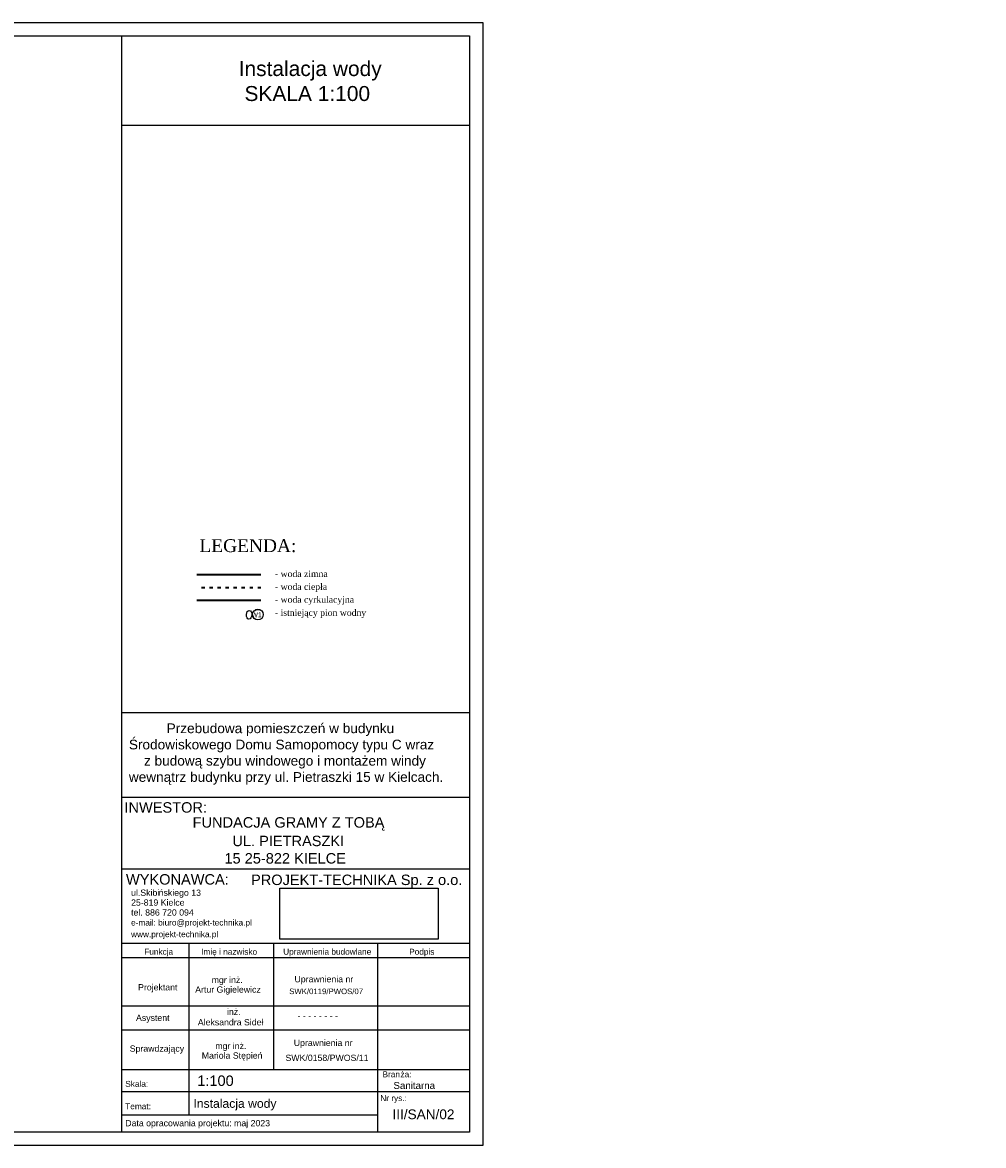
# Model space of a CAD drawing. Header units: inches. Extents: x -112469 to 885939, y -131046 to 286269.
# Tile 92 of 138: x 77150 to 113091, y -68665 to -26665. Entities that reach past the tile are written whole.
import ezdxf
from ezdxf.enums import TextEntityAlignment as Align

# ---------------------------------------------------------------- set-up
doc = ezdxf.new("R2010")
doc.units = ezdxf.units.IN
doc.header["$MEASUREMENT"] = 0
doc.linetypes.add('ACAD_ISO03W100', pattern=[30, 12, -18])
for name, color, linetype, lineweight in [('_IS_WENT_ilości powietrza', 7, 'Continuous', 35), ('_IS_woda ciepła', 1, 'ACAD_ISO03W100', 35), ('_IS_woda cyrkulacyjna', 3, 'H2OCYR', 35), ('_IS_woda opis', 128, 'Continuous', 25), ('_IS_woda zimna', 5, 'Continuous', 35)]:
    doc.layers.add(name, color=color, linetype=linetype, lineweight=lineweight)
doc.styles.add('Arial', font='arial.ttf', dxfattribs={"height": 25})
doc.styles.add('Arial_10', font='arial.ttf', dxfattribs={"height": 1.8})
doc.styles.add('Arial_11', font='arial.ttf', dxfattribs={"height": 0.15})
doc.styles.add('Arial_8', font='arial.ttf', dxfattribs={"height": 0.17})
doc.styles.add('Arial_9', font='arial.ttf', dxfattribs={"height": 0.25})
doc.styles.add('Arial_B', font='arial.ttf', dxfattribs={"height": 0.25})
doc.styles.add('Arial_B_1', font='arial.ttf', dxfattribs={"height": 0.17})
doc.styles.add('Arial_I', font='arial.ttf', dxfattribs={"height": 0.18})
doc.styles.add('Arial_I_1', font='arial.ttf', dxfattribs={"height": 0.17})
doc.styles.add('Arial_I_2', font='arial.ttf', dxfattribs={"height": 0.3})
doc.styles.add('Arial_I_3', font='arial.ttf', dxfattribs={"height": 0.2})
doc.styles.get("Standard").update_dxf_attribs({"font": 'arial.ttf'})
doc.linetypes.add('H2OCYR', pattern='A,25.4,-12.7,["~",Standard,S=25.4,R=0,X=-11.43,Y=-14.732],-12.7', length=50.8)
picture_1 = doc.add_image_def('image1.png', size_in_pixel=(666, 214))

# ---------------------------------------------------------------- blocks, each defined once
blk = doc.blocks.new('zw$5453')
at = {"style": 'Arial_11'}
blk.add_text('SWK/0119/PWOS/07', height=160.15, dxfattribs=at).set_placement((184, -35), align=Align.MIDDLE_CENTER)

msp = doc.modelspace()

# ---------------------------------------------------------------- linework, layer by layer
for p, q in [((80849, -27165), (80849, -68165)), ((80849, -30510), (93870, -30510)), ((80849, -52472), (93870, -52472)), ((80878, -55631), (93870, -55631)), ((80878, -55631), (93870, -55631)), ((80878, -58322), (93870, -58322)), ((80878, -61099), (93870, -61099)), ((83376, -61099), (83376, -67523)), ((86533, -61099), (86533, -65816)), ((90431, -61099), (90431, -68165)), ((80878, -61636), (93870, -61636)), ((80878, -61636), (93870, -61636)), ((80878, -61636), (93870, -61636)), ((80849, -63436), (93870, -63436)), ((80849, -64335), (93870, -64335)), ((80878, -65816), (93870, -65816)), ((80878, -65816), (93870, -65816)), ((80878, -66638), (93870, -66638)), ((90431, -67523), (80878, -67523))]:
    msp.add_line(p, q)
for points in [[(-5630, -26665), (94370, -26665), (94370, -68665), (-5630, -68665)], [(-5130, -27165), (93870, -27165), (93870, -68165), (-5130, -68165)]]:
    msp.add_lwpolyline(points, close=True)
at = {"layer": '_IS_woda ciepła', "ltscale": 10}
msp.add_line((86067, -47804), (83667, -47804), dxfattribs=at)
msp.add_circle((85627, -48815), 29.2, dxfattribs=at)
at = {"layer": '_IS_woda cyrkulacyjna', "ltscale": 6}
msp.add_line((86067, -48284), (83667, -48284), dxfattribs=at)
msp.add_circle((85627, -48726), 29.2, dxfattribs=at)
at = {"layer": '_IS_woda zimna', "ltscale": 10}
msp.add_line((86067, -47324), (83667, -47324), dxfattribs=at)
at = {"layer": '_IS_woda zimna'}
msp.add_circle((85627, -48906), 29.2, dxfattribs=at)

# ---------------------------------------------------------------- block references
at = {"xscale": 1.3, "yscale": 1.3, "zscale": 1.3}
msp.add_blockref('zw$5453', (88268, -62853), dxfattribs=at)

# ---------------------------------------------------------------- texts
at = {"style": 'Arial_10'}
for s, p in [('mgr inż. ', (84361, -65059)), ('Mariola Stępień', (83855, -65416))]:
    msp.add_text(s, height=234, dxfattribs=at).set_placement(p)
msp.add_text('SWK/0158/PWOS/11', height=234, dxfattribs=at).set_placement((88539, -65385), align=Align.MIDDLE_CENTER)
at = {"insert": (85236, -28109), "char_height": 560, "width": 22558.04, "attachment_point": 1}
msp.add_mtext('Instalacja wody \\P SKALA 1:100', dxfattribs=at)
at = {"attachment_point": 1}
for s, insert, char_height, width, style in [('{\\A1;          Przebudowa pomieszczeń w budynku      Środowiskowego Domu Samopomocy typu C wraz\\P    z\xa0budową szybu windowego i montażem windy wewnątrz budynku przy ul. Pietraszki 15 w Kielcach.}', (81130, -52879), 364, 12740.12, 'Arial_B_1'), ('INWESTOR:', (80964, -55825), 390, 3835.27, 'Arial_9'), ('\\pi1693.11987;FUNDACJA GRAMY Z TOBĄ', (-45247, -55885), 390, 10779.21, 'Arial_B'), ('\\pi1693.11987;FUNDACJA GRAMY Z TOBĄ', (81820, -56385), 390, 10779.21, 'Arial_B'), ('\\pi297.62855;UL. PIETRASZKI \\pi297.62855;15 25-822 KIELCE', (84704, -57079), 390, 4767.14, 'Arial_9'), ('WYKONAWCA:', (81022, -58516), 390, 4783.67, 'Arial_9'), ('PROJEKT-TECHNIKA Sp. z o.o.', (85699, -58533), 390, 8420.93, 'Arial_B'), ('ul.Skibi', (81212, -59092), 234, 1250.63, 'Arial_I'), ('ńskiego 13', (82244, -59092), 234, 1896.79, 'Arial_I'), ('25-819 Kielce', (81212, -59461), 234, 2386.62, 'Arial_I'), ('tel. 886 720 094', (81212, -59831), 234, 2793.08, 'Arial_I'), ('e-mail: biuro@projekt-technika.pl', (81212, -60216), 221, 5659.11, 'Arial_I_1'), ('www.projekt-technika.pl', (81212, -60652), 221, 4074.98, 'Arial_I_1'), ('Funkcja', (81704, -61307), 221, 1375.7, 'Arial_I_1'), ('Imi', (83832, -61307), 221, 500.25, 'Arial_I_1'), ('ę i nazwisko', (84245, -61307), 221, 2105.23, 'Arial_I_1'), ('Uprawnienia budowlane', (86900, -61307), 221, 4147.93, 'Arial_I_1'), ('Podpis', (91613, -61307), 221, 1198.52, 'Arial_I_1'), ('mgr inż.', (84225, -62353), 234, 1422.79, 'Arial_10'), ('Uprawnienia nr ', (87323, -62327), 234, 2668.02, 'Arial_10'), ('Projektant', (81474, -62630), 234, 1740.46, 'Arial_10'), ('Artur Gigielewicz', (83610, -62714), 234, 3940.85, 'Arial_10'), ('Asystent', (81396, -63771), 234, 1448.65, 'Arial_10'), ('            inż. \\PAleksandra Sideł', (83708, -63547), 234, 2866.03, 'Arial_10'), ('- - - - - - - -', (87440, -63700), 234, 1730.04, 'Arial_10'), ('Sprawdzający', (81162, -64922), 234, 1740.46, 'Arial_10'), ('Uprawnienia nr ', (87295, -64708), 234, 2668.02, 'Arial_10'), ('Bran', (90616, -65891), 221, 812.91, 'Arial_8'), ('ża:', (91286, -65891), 221, 500.25, 'Arial_8'), ('Skala:', (80994, -66248), 221, 1052.62, 'Arial_8'), ('1:100', (83687, -66045), 390, 1688.35, 'Arial_I_3'), ('Sanitarna', (91024, -66288), 260, 3435.59, 'Arial_I_2'), ('Temat:', (80994, -67087), 221, 1188.1, 'Arial_8'), ('Instalacja wody', (83545, -66929), 325, 13561.31, 'Arial_I_3'), ('Nr rys.:', (90531, -66781), 221, 1208.94, 'Arial_8'), ('III/SAN/02', (90988, -67315), 364, 3387.13, 'Arial_I_3'), ('Data opracowania projektu: maj 2023', (80994, -67711), 234, 7076.5, 'Arial_I')]:
    msp.add_mtext(s, dxfattribs=dict(at, insert=insert, char_height=char_height, width=width, style=style))
at = {"layer": '_IS_WENT_ilości powietrza', "ltscale": 40, "width": 10904.42, "attachment_point": 1}
for s, insert, char_height in [('{\\fTimes New Roman|b0|i0|c238|p18;LEGENDA:}', (83768, -45991), 480), ('{\\fTimes New Roman|b0|i0|c238|p18;- woda zimna}', (86592, -47164), 240), ('{\\fTimes New Roman|b0|i0|c238|p18;- woda ciepła}', (86592, -47644), 240), ('{\\fTimes New Roman|b0|i0|c238|p18;- woda cyrkulacyjna}', (86592, -48124), 240), ('{\\fTimes New Roman|b0|i0|c238|p18;- istniejący pion wodny}', (86592, -48617), 240)]:
    msp.add_mtext(s, dxfattribs=dict(at, insert=insert, char_height=char_height))

# ---------------------------------------------------------------- pictures from other files: only their frames are drawn
at = {"color": 7, "true_color": 0xfcfcfc}
image = msp.add_image(picture_1, insert=(86778, -60945), size_in_units=(5915, 1901), rotation=0, dxfattribs=at)
image.dxf.flags = 7

# ---------------------------------------------------------------- next in the draw order: texts
at = {"layer": '_IS_woda opis', "ltscale": 15, "insert": (86094, -48906), "char_height": 180, "width": 4002.67, "attachment_point": 9, "style": 'Arial', "bg_fill": 2}
msp.add_mtext('W1', dxfattribs=at)

# ---------------------------------------------------------------- next in the draw order: linework, layer by layer
msp.add_ellipse((85627, -48815), major_axis=(6, 162), ratio=0.629138)
at = {"layer": '_IS_woda opis', "ltscale": 15}
msp.add_circle((85953, -48807), 204, dxfattribs=at)

doc.saveas('drawing.dxf')
